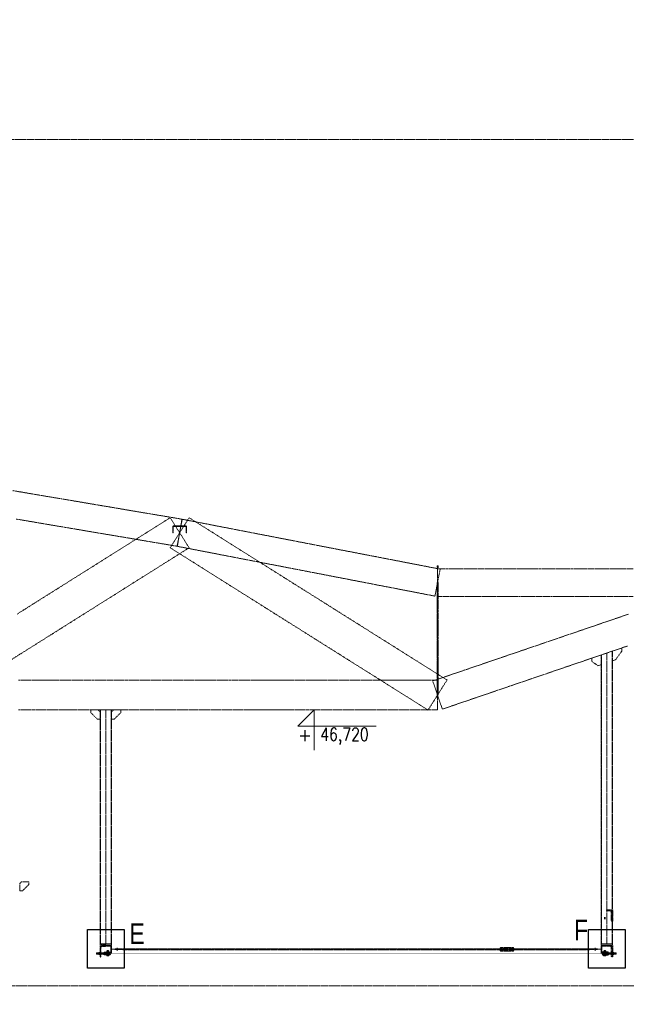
# Model space of a CAD drawing. Header units: millimetres. Extents: x -176817 to 571382, y -58489 to 156123.
# Tile 62 of 256: x -25641 to -20349, y -12681 to -4084. Entities that reach past the tile are written whole.
import ezdxf
from ezdxf.enums import TextEntityAlignment as Align

# ---------------------------------------------------------------- set-up
doc = ezdxf.new("R2010")
doc.units = ezdxf.units.MM
doc.header["$LTSCALE"] = 0.2
for name, pattern in [('AM_ISO02W050', [7.5, 6, -1.5]), ('AM_ISO02W050x2', [3.75, 3, -0.75]), ('AM_ISO08W050', [18, 12, -1.5, 3, -1.5]), ('AM_ISO08W050x2', [9, 6, -0.75, 1.5, -0.75]), ('DASHDOT', [25.4, 12.7, -6.35, 0, -6.35]), ('DASHED', [19.05, 12.7, -6.35]), ('HIDDEN', [9.525, 6.35, -3.175])]:
    doc.linetypes.add(name, pattern=pattern)
doc.layers.get('0').update_dxf_attribs({"lineweight": 13})
doc.layers.get('Defpoints').update_dxf_attribs({"lineweight": 13})
for name, color, linetype, lineweight in [('-A Siatka', 30, 'Continuous', 35), ('-AAA Kontur', 7, 'Continuous', 35), ('-AAA Podkład', 252, 'Continuous', 13), ('-AAA Widok', 2, 'Continuous', 30), ('-AAA Wymiar', 1, 'Continuous', 18), ('-KONTURY', 7, 'Continuous', 35), ('AM_0N', 7, 'Continuous', 13), ('AM_3N', 6, 'AM_ISO02W050', 13), ('AM_4N', 3, 'Continuous', 13), ('AM_7N', 4, 'AM_ISO08W050', 13), ('AM_8', 1, 'Continuous', 13), ('SIATKA', 5, 'Continuous', 13)]:
    doc.layers.add(name, color=color, linetype=linetype, lineweight=lineweight)
doc.layers.add('-AAA Hiden', color=8, linetype='DASHED')
doc.styles.add('ROMANS', font='romans.shx')
doc.styles.get("Standard").update_dxf_attribs({"font": 'arial.ttf'})
doc.styles.add('WYMIARY', font='ROMANS.shx', dxfattribs={"width": 0.75, "oblique": 15})
doc.dimstyles.new('1 do 100', dxfattribs={"dimscale": 100, "dimtxt": 2, "dimasz": 2.5, "dimexe": 1.25, "dimexo": 0.625, "dimtad": 1, "dimdec": 0, "dimtxsty": 'WYMIARY', "dimcen": 2.5, "dimclrd": 256, "dimclre": 256, "dimclrt": 2, "dimadec": 0, "dimazin": 0, "dimtfac": 1, "dimtdec": 0, "dimtmove": 0, "dimatfit": 3, "dimfxl": 1.25, "dimlwd": -1, "dimlwe": -1, "dimarcsym": 0})
pattern_1 = [(45, (-54512.95, -28378.953), (-6.7351921, 6.7351921), []), (45, (-54508.46, -28378.953), (-6.7351921, 6.7351921), [])]
pattern_2 = [(45, (-58268.814, -28378.953), (-6.7351921, 6.7351921), []), (45, (-58264.324, -28378.953), (-6.7351921, 6.7351921), [])]

# ---------------------------------------------------------------- blocks, each defined once
blk = doc.blocks.new('*D9')
at = {"layer": '-AAA Wymiar', "transparency": 16777216}
for p, q in [((-19745.8, -45733.6), (-19745.8, 19037.7)), ((-28727.9, 18850.2), (-28727.9, 18787.7)), ((-28477.9, 18912.7), (-19995.8, 18912.7))]:
    blk.add_line(p, q, dxfattribs=at)
for points in [[(-28477.9, 18954.4), (-28477.9, 18871), (-28727.9, 18912.7)], [(-19995.8, 18954.4), (-19995.8, 18871), (-19745.8, 18912.7)]]:
    blk.add_solid(points, dxfattribs=at)
at = {"layer": 'Defpoints', "color": 0, "transparency": 16777216}
for p in [(-28727.9, 18912.7), (-19745.8, 18912.7), (-19745.8, -45796.1)]:
    blk.add_point(p, dxfattribs=at)
at = {"layer": '-AAA Wymiar', "color": 2, "transparency": 16777216, "insert": (-24236.9, 19075.2), "char_height": 200, "attachment_point": 5, "style": 'WYMIARY'}
blk.add_mtext('8982', dxfattribs=at)
blk = doc.blocks.new('A$C0ED537D3')
at = {"layer": '-AAA Hiden', "extrusion": (0, 1, 0)}
blk.add_lwpolyline([(0, 0), (-50, 0)], dxfattribs=at)
at = {"layer": '-AAA Hiden', "extrusion": (-1, 0, 0)}
blk.add_lwpolyline([(3.5, 0), (0, 0)], dxfattribs=at)
for points, elevation in [([(0, 0), (100, 0)], -50), ([(95.5, 0), (17, 0)], -42)]:
    blk.add_lwpolyline(points, dxfattribs=dict(at, elevation=elevation))
at = {"layer": '-AAA Hiden', "extrusion": (0, 1, 0)}
for points, elevation in [([(-33, 0), (-4.5, 0)], -8), ([(-50, 0), (-46.5, 0)], -100)]:
    blk.add_lwpolyline(points, dxfattribs=dict(at, elevation=elevation))
at = {"layer": '-AAA Hiden', "extrusion": (0, 0, -1)}
for centre, radius, start, end in [((-4.5, -3.5), 4.5, 270, 0), ((-33, -17), 9, 90, 180), ((-46.5, -95.5), 4.5, 270, 0)]:
    blk.add_arc(centre, radius, start, end, dxfattribs=at)
blk = doc.blocks.new('poziom')
at = {"color": 4}
for p, q in [((0, 1.176), (0, 0.076)), ((-0.446, 0.522), (1.685, 0.522)), ((-0.446, 0.522), (0, 0.076))]:
    blk.add_line(p, q, dxfattribs=at)
at = {"color": 2, "style": 'ROMANS'}
blk.add_attdef('+', text='', height=0.35, dxfattribs=at).set_placement((-0.254, 0.632), align=Align.CENTER)
at = {"color": 2, "style": 'ROMANS', "width": 0.8}
blk.add_attdef('POZIOM', text='', height=0.35, dxfattribs=at).set_placement((0.824, 0.632), align=Align.CENTER)
blk = doc.blocks.new('Podkład rev.B')
at = {"layer": '-AAA Podkład', "linetype": 'HIDDEN', "ltscale": 5}
h = blk.add_hatch(dxfattribs=at)
h.set_pattern_fill('ANSI32', color=256, angle=360)
h.set_pattern_definition(pattern_2)
edge = h.paths.add_edge_path()
edge.add_line((30205.5, -29848.5), (30155.5, -29848.5))
edge = h.paths.add_edge_path()
edge.add_line((30172.5, -29856.5), (30201, -29856.5))
edge = h.paths.add_edge_path()
edge.add_line((30163.5, -29944), (30163.5, -29865.5))
edge = h.paths.add_edge_path()
edge.add_line((30155.5, -29848.5), (30155.5, -29948.5))
edge = h.paths.add_edge_path()
edge.add_ellipse((30172.5, -29865.5), major_axis=(0, 9), ratio=1, start_angle=360, end_angle=450, ccw=False)
edge = h.paths.add_edge_path()
edge.add_ellipse((30159, -29944), major_axis=(0, 4.5), ratio=1, start_angle=180, end_angle=270, ccw=False)
edge = h.paths.add_edge_path()
edge.add_line((30155.5, -29948.5), (30159, -29948.5))
edge = h.paths.add_edge_path()
edge.add_ellipse((30201, -29852), major_axis=(0, 4.5), ratio=1, start_angle=180, end_angle=270, ccw=False)
edge = h.paths.add_edge_path()
edge.add_line((30205.5, -29852), (30205.5, -29848.5))
h = blk.add_hatch(dxfattribs=at)
h.set_pattern_fill('ANSI32', color=256, angle=360)
h.set_pattern_definition(pattern_2)
h.paths.add_polyline_path([(30205.5, -29848.5), (30205.5, -29850.4, 0.414214), (30210.6, -29855.5), (30243.4, -29855.5, -0.414214), (30248.5, -29860.6), (30248.5, -29913.4, 0.414214), (30253.6, -29918.5), (30255.5, -29918.5), (30255.5, -29848.5)])
h = blk.add_hatch(dxfattribs=at)
h.set_pattern_fill('ANSI32', color=256, angle=360)
h.set_pattern_definition(pattern_1)
h.paths.add_polyline_path([(34576.5, -29848.5), (34576.5, -29850.4, -0.414214), (34571.4, -29855.5), (34538.6, -29855.5, 0.414214), (34533.5, -29860.6), (34533.5, -29913.4, -0.414214), (34528.4, -29918.5), (34526.5, -29918.5), (34526.5, -29848.5)])
h = blk.add_hatch(dxfattribs=at)
h.set_pattern_fill('ANSI32', color=256, angle=360)
h.set_pattern_definition(pattern_1)
edge = h.paths.add_edge_path()
edge.add_line((34576.5, -29848.5), (34626.5, -29848.5))
edge = h.paths.add_edge_path()
edge.add_line((34609.5, -29856.5), (34581, -29856.5))
edge = h.paths.add_edge_path()
edge.add_line((34618.5, -29944), (34618.5, -29865.5))
edge = h.paths.add_edge_path()
edge.add_line((34626.5, -29848.5), (34626.5, -29948.5))
edge = h.paths.add_edge_path()
edge.add_ellipse((34609.5, -29865.5), major_axis=(0, 9), ratio=1, start_angle=270, end_angle=360, ccw=False)
edge = h.paths.add_edge_path()
edge.add_ellipse((34623, -29944), major_axis=(0, 4.5), ratio=1, start_angle=90, end_angle=180, ccw=False)
edge = h.paths.add_edge_path()
edge.add_line((34626.5, -29948.5), (34623, -29948.5))
edge = h.paths.add_edge_path()
edge.add_ellipse((34581, -29852), major_axis=(0, 4.5), ratio=1, start_angle=90, end_angle=180, ccw=False)
edge = h.paths.add_edge_path()
edge.add_line((34576.5, -29852), (34576.5, -29848.5))
at = {"layer": '-AAA Podkład', "linetype": 'HIDDEN', "ltscale": 5, "extrusion": (0, 1, 0)}
blk.add_line((33100, -26713.9, 0), (33100, -27663.9, 0), dxfattribs=at)
blk.add_line((33100, -26713.9, 0), (33100, -27663.9, 0), dxfattribs=at)
at = {"layer": '-AAA Podkład', "linetype": 'HIDDEN', "ltscale": 5}
for p, q in [((34576.5, -27297.1, 0), (34576.5, -29836.5, 0)), ((30205.5, -27793.9, 0), (30205.5, -29836.5, 0)), ((30155.5, -29912.5, 0), (30163.5, -29912.5, 0)), ((33626.5, -29888.5, 0), (33626.5, -29878.5, 0)), ((33626.5, -29879.5, 0), (33686.5, -29879.5, 0)), ((33626.5, -29887.5, 0), (33686.5, -29887.5, 0)), ((33646.5, -29872.5, 0), (33651.5, -29867.5, 0)), ((33646.5, -29894.5, 0), (33646.5, -29872.5, 0)), ((33651.5, -29899.5, 0), (33646.5, -29894.5, 0)), ((33651.5, -29867.5, 0), (33761.5, -29867.5, 0)), ((33651.5, -29899.5, 0), (33761.5, -29899.5, 0)), ((33666.5, -29893.5, 0), (33666.5, -29873.5, 0)), ((33666.5, -29875.5, 0), (33746.5, -29875.5, 0)), ((33666.5, -29891.5, 0), (33746.5, -29891.5, 0)), ((33786.5, -29879.5, 0), (33726.5, -29879.5, 0)), ((33786.5, -29887.5, 0), (33726.5, -29887.5, 0)), ((33746.5, -29893.5, 0), (33746.5, -29873.5, 0)), ((33766.5, -29872.5, 0), (33761.5, -29867.5, 0)), ((33766.5, -29894.5, 0), (33761.5, -29899.5, 0)), ((33766.5, -29894.5, 0), (33766.5, -29872.5, 0)), ((33786.5, -29888.5, 0), (33786.5, -29878.5, 0)), ((34626.5, -29912.5, 0), (34618.5, -29912.5, 0)), ((30155.5, -29928.5, 0), (30163.5, -29928.5, 0)), ((34626.5, -29928.5, 0), (34618.5, -29928.5, 0))]:
    blk.add_line(p, q, dxfattribs=at)
at = {"layer": '-AAA Podkład', "linetype": 'HIDDEN', "ltscale": 5, "elevation": 0}
for points in [[(36922.7, -22812.2), (-1301.7, -22812.2), (-1301.7, -30202.3), (36922.7, -30202.3)], [(30155.5, -27873.9), (30131.5, -27873.9), (30075.5, -27817.9), (30075.5, -27793.9), (30139.5, -27793.9), (30155.5, -27809.9)], [(30155.5, -29836.5), (30255.5, -29836.5), (30255.5, -27793.9), (30155.5, -27793.9)], [(30255.5, -27873.9), (30279.5, -27873.9), (30335.5, -27817.9), (30335.5, -27793.9), (30271.5, -27793.9), (30255.5, -27809.9)], [(29454.4, -29373.9), (29478.4, -29373.9), (29534.4, -29317.9), (29534.4, -29293.9), (29470.4, -29293.9), (29454.4, -29309.9)], [(30155.5, -29848.5), (30255.5, -29848.5), (30255.5, -29836.5), (30155.5, -29836.5)], [(34526.5, -29848.5), (34626.5, -29848.5), (34626.5, -29836.5), (34526.5, -29836.5)]]:
    blk.add_lwpolyline(points, close=True, dxfattribs=at)
at = {"layer": '-AAA Podkład', "linetype": 'HIDDEN', "ltscale": 5}
for points in [[(30830, -26365.2), (30840, -26306), (30850, -26246.8), (30860, -26187.7), (30870, -26128.5), (30799.7, -26116.6), (30729.4, -26104.7), (30659.1, -26092.9), (30588.8, -26081), (30518.4, -26069.1), (30448.1, -26057.2), (30377.8, -26045.3), (30307.5, -26033.4), (30237.2, -26021.5), (30166.9, -26009.7), (30096.6, -25997.8), (30026.3, -25985.9), (29955.9, -25974), (29885.6, -25962.1), (29815.3, -25950.2), (29745, -25938.3), (29674.7, -25926.5), (29604.4, -25914.6), (29534.1, -25902.7), (29463.8, -25890.8), (29393.4, -25878.9)], [(29423.7, -26127.4), (29494.1, -26139.3), (29564.4, -26151.2), (29634.7, -26163.1), (29705, -26175), (29775.3, -26186.9), (29845.6, -26198.8), (29915.9, -26210.6), (29986.2, -26222.5), (30056.6, -26234.4), (30126.9, -26246.3), (30197.2, -26258.2), (30267.5, -26270.1), (30337.8, -26282), (30408.1, -26293.8), (30478.4, -26305.7), (30548.7, -26317.6), (30619.1, -26329.5), (30689.4, -26341.4), (30759.7, -26353.3), (30830, -26365.2)], [(30932.6, -26378), (30891.3, -26312.4), (30850, -26246.8), (30808.7, -26181.3), (30767.4, -26115.7), (30697.1, -26160), (30626.8, -26204.3), (30556.5, -26248.5), (30486.1, -26292.8), (30415.8, -26337.1), (30345.5, -26381.4), (30275.2, -26425.7), (30204.9, -26470), (30134.6, -26514.2), (30064.3, -26558.5), (29994, -26602.8), (29923.6, -26647.1), (29853.3, -26691.4), (29783, -26735.7), (29712.7, -26780), (29642.4, -26824.2), (29572.1, -26868.5), (29501.8, -26912.8), (29431.5, -26957.1)], [(29385.7, -27352.3), (29456, -27308), (29526.4, -27263.7), (29596.7, -27219.4), (29667, -27175.1), (29737.3, -27130.8), (29807.6, -27086.5), (29877.9, -27042.3), (29948.2, -26998), (30018.5, -26953.7), (30088.9, -26909.4), (30159.2, -26865.1), (30229.5, -26820.8), (30299.8, -26776.6), (30370.1, -26732.3), (30440.4, -26688), (30510.7, -26643.7), (30581, -26599.4), (30651.4, -26555.1), (30721.7, -26510.8), (30792, -26466.6), (30862.3, -26422.3), (30932.6, -26378)], [(33017.4, -27795.1), (33058.7, -27729.5), (33100, -27663.9), (33141.3, -27598.4), (33182.6, -27532.8), (33112.3, -27488.5), (33042, -27444.2), (32971.7, -27399.9), (32901.4, -27355.6), (32831, -27311.4), (32760.7, -27267.1), (32690.4, -27222.8), (32620.1, -27178.5), (32549.8, -27134.2), (32479.5, -27089.9), (32409.2, -27045.7), (32338.9, -27001.4), (32268.5, -26957.1), (32198.2, -26912.8), (32127.9, -26868.5), (32057.6, -26824.2), (31987.3, -26780), (31917, -26735.7), (31846.7, -26691.4), (31776.4, -26647.1), (31706, -26602.8), (31635.7, -26558.5), (31565.4, -26514.2), (31495.1, -26470), (31424.8, -26425.7), (31354.5, -26381.4), (31284.2, -26337.1), (31213.9, -26292.8), (31143.5, -26248.5), (31073.2, -26204.3), (31002.9, -26160), (30932.6, -26115.7), (30891.3, -26181.3), (30850, -26246.8), (30808.7, -26312.4), (30767.4, -26378), (30837.7, -26422.3), (30908, -26466.6), (30978.3, -26510.8), (31048.6, -26555.1), (31119, -26599.4), (31189.3, -26643.7), (31259.6, -26688), (31329.9, -26732.3), (31400.2, -26776.6), (31470.5, -26820.8), (31540.8, -26865.1), (31611.1, -26909.4), (31681.5, -26953.7), (31751.8, -26998), (31822.1, -27042.3), (31892.4, -27086.5), (31962.7, -27130.8), (32033, -27175.1), (32103.3, -27219.4), (32173.6, -27263.7), (32244, -27308), (32314.3, -27352.3), (32384.6, -27396.5), (32454.9, -27440.8), (32525.2, -27485.1), (32595.5, -27529.4), (32665.8, -27573.7), (32736.1, -27618), (32806.5, -27662.2), (32876.8, -27706.5), (32947.1, -27750.8), (33017.4, -27795.1)], [(33077.2, -26800), (33088.6, -26741), (33100, -26682.1), (33111.4, -26623.2), (33122.8, -26564.3), (33052.5, -26550.7), (32982.2, -26537.1), (32911.9, -26523.5), (32841.5, -26509.9), (32771.2, -26496.3), (32700.9, -26482.7), (32630.6, -26469.1), (32560.3, -26455.5), (32490, -26441.9), (32419.7, -26428.3), (32349.4, -26414.7), (32279, -26401.1), (32208.7, -26387.5), (32138.4, -26373.9), (32068.1, -26360.3), (31997.8, -26346.7), (31927.5, -26333.1), (31857.2, -26319.5), (31786.9, -26305.9), (31716.5, -26292.3), (31646.2, -26278.7), (31575.9, -26265.1), (31505.6, -26251.5), (31435.3, -26237.8), (31365, -26224.2), (31294.7, -26210.6), (31224.4, -26197), (31154, -26183.4), (31083.7, -26169.8), (31013.4, -26156.2), (30943.1, -26142.6), (30872.8, -26129), (30861.4, -26187.9), (30850, -26246.8), (30838.6, -26305.7), (30827.2, -26364.7), (30897.5, -26378.3), (30967.8, -26391.9), (31038.1, -26405.5), (31108.5, -26419.1), (31178.8, -26432.7), (31249.1, -26446.3), (31319.4, -26459.9), (31389.7, -26473.5), (31460, -26487.1), (31530.3, -26500.7), (31600.6, -26514.3), (31671, -26527.9), (31741.3, -26541.5), (31811.6, -26555.1), (31881.9, -26568.7), (31952.2, -26582.3), (32022.5, -26595.9), (32092.8, -26609.5), (32163.1, -26623.1), (32233.5, -26636.7), (32303.8, -26650.3), (32374.1, -26663.9), (32444.4, -26677.5), (32514.7, -26691.1), (32585, -26704.7), (32655.3, -26718.3), (32725.6, -26731.9), (32796, -26745.5), (32866.3, -26759.1), (32936.6, -26772.7), (33006.9, -26786.4), (33077.2, -26800)], [(30790, -26194.8), (30790, -26246.8), (30794, -26246.8), (30794, -26194.8), (30794, -26194.7), (30794, -26194.6), (30794, -26194.5), (30794, -26194.4), (30794, -26194.3), (30794, -26194.2), (30794.1, -26194.1), (30794.1, -26194), (30794.1, -26193.9), (30794.1, -26193.8), (30794.1, -26193.8), (30794.2, -26193.7), (30794.2, -26193.6), (30794.2, -26193.5), (30794.3, -26193.4), (30794.3, -26193.3), (30794.3, -26193.2), (30794.4, -26193.1), (30794.4, -26193), (30794.5, -26192.9), (30794.5, -26192.8), (30794.6, -26192.8), (30794.6, -26192.7), (30794.7, -26192.6), (30794.7, -26192.5), (30794.8, -26192.4), (30794.8, -26192.4), (30794.9, -26192.3), (30795, -26192.2), (30795, -26192.1), (30795.1, -26192.1), (30795.2, -26192), (30795.2, -26191.9), (30795.3, -26191.9), (30795.4, -26191.8), (30795.5, -26191.7), (30795.5, -26191.7), (30795.6, -26191.6), (30795.7, -26191.6), (30795.8, -26191.5), (30795.9, -26191.4), (30795.9, -26191.4), (30796, -26191.3), (30796.1, -26191.3), (30796.2, -26191.2), (30796.3, -26191.2), (30796.4, -26191.2), (30796.5, -26191.1), (30796.6, -26191.1), (30796.7, -26191.1), (30796.7, -26191), (30796.8, -26191), (30796.9, -26191), (30797, -26190.9), (30797.1, -26190.9), (30797.2, -26190.9), (30797.3, -26190.9), (30797.4, -26190.9), (30797.5, -26190.8), (30797.6, -26190.8), (30797.7, -26190.8), (30797.8, -26190.8), (30797.9, -26190.8), (30798, -26190.8), (30850, -26190.8), (30902, -26190.8), (30902.1, -26190.8), (30902.2, -26190.8), (30902.3, -26190.8), (30902.4, -26190.8), (30902.5, -26190.8), (30902.6, -26190.9), (30902.7, -26190.9), (30902.8, -26190.9), (30902.9, -26190.9), (30903, -26190.9), (30903.1, -26191), (30903.2, -26191), (30903.3, -26191), (30903.3, -26191.1), (30903.4, -26191.1), (30903.5, -26191.1), (30903.6, -26191.2), (30903.7, -26191.2), (30903.8, -26191.2), (30903.9, -26191.3), (30904, -26191.3), (30904.1, -26191.4), (30904.1, -26191.4), (30904.2, -26191.5), (30904.3, -26191.6), (30904.4, -26191.6), (30904.5, -26191.7), (30904.5, -26191.7), (30904.6, -26191.8), (30904.7, -26191.9), (30904.8, -26191.9), (30904.8, -26192), (30904.9, -26192.1), (30905, -26192.1), (30905, -26192.2), (30905.1, -26192.3), (30905.2, -26192.4), (30905.2, -26192.4), (30905.3, -26192.5), (30905.3, -26192.6), (30905.4, -26192.7), (30905.4, -26192.8), (30905.5, -26192.8), (30905.5, -26192.9), (30905.6, -26193), (30905.6, -26193.1), (30905.7, -26193.2), (30905.7, -26193.3), (30905.7, -26193.4), (30905.8, -26193.5), (30905.8, -26193.6), (30905.8, -26193.7), (30905.9, -26193.8), (30905.9, -26193.8), (30905.9, -26193.9), (30905.9, -26194), (30905.9, -26194.1), (30906, -26194.2), (30906, -26194.3), (30906, -26194.4), (30906, -26194.5), (30906, -26194.6), (30906, -26194.7), (30906, -26194.8), (30906, -26246.8), (30910, -26246.8), (30910, -26194.8), (30910, -26194.6), (30910, -26194.4), (30910, -26194.2), (30910, -26194), (30909.9, -26193.8), (30909.9, -26193.6), (30909.9, -26193.5), (30909.8, -26193.3), (30909.8, -26193.1), (30909.8, -26192.9), (30909.7, -26192.7), (30909.7, -26192.5), (30909.6, -26192.3), (30909.5, -26192.1), (30909.5, -26191.9), (30909.4, -26191.8), (30909.3, -26191.6), (30909.2, -26191.4), (30909.1, -26191.2), (30909.1, -26191), (30909, -26190.9), (30908.9, -26190.7), (30908.8, -26190.5), (30908.7, -26190.4), (30908.5, -26190.2), (30908.4, -26190.1), (30908.3, -26189.9), (30908.2, -26189.7), (30908.1, -26189.6), (30907.9, -26189.4), (30907.8, -26189.3), (30907.7, -26189.2), (30907.5, -26189), (30907.4, -26188.9), (30907.2, -26188.8), (30907.1, -26188.6), (30906.9, -26188.5), (30906.8, -26188.4), (30906.6, -26188.3), (30906.4, -26188.2), (30906.3, -26188.1), (30906.1, -26188), (30905.9, -26187.9), (30905.8, -26187.8), (30905.6, -26187.7), (30905.4, -26187.6), (30905.2, -26187.5), (30905.1, -26187.4), (30904.9, -26187.4), (30904.7, -26187.3), (30904.5, -26187.2), (30904.3, -26187.2), (30904.1, -26187.1), (30903.9, -26187.1), (30903.8, -26187), (30903.6, -26187), (30903.4, -26186.9), (30903.2, -26186.9), (30903, -26186.9), (30902.8, -26186.9), (30902.6, -26186.8), (30902.4, -26186.8), (30902.2, -26186.8), (30902, -26186.8), (30850, -26186.8), (30798, -26186.8), (30797.8, -26186.8), (30797.6, -26186.8), (30797.4, -26186.8), (30797.2, -26186.9), (30797, -26186.9), (30796.8, -26186.9), (30796.6, -26186.9), (30796.4, -26187), (30796.2, -26187), (30796.1, -26187.1), (30795.9, -26187.1), (30795.7, -26187.2), (30795.5, -26187.2), (30795.3, -26187.3), (30795.1, -26187.4), (30794.9, -26187.4), (30794.8, -26187.5), (30794.6, -26187.6), (30794.4, -26187.7), (30794.2, -26187.8), (30794.1, -26187.9), (30793.9, -26188), (30793.7, -26188.1), (30793.6, -26188.2), (30793.4, -26188.3), (30793.2, -26188.4), (30793.1, -26188.5), (30792.9, -26188.6), (30792.8, -26188.8), (30792.6, -26188.9), (30792.5, -26189), (30792.3, -26189.2), (30792.2, -26189.3), (30792.1, -26189.4), (30791.9, -26189.6), (30791.8, -26189.7), (30791.7, -26189.9), (30791.6, -26190.1), (30791.5, -26190.2), (30791.3, -26190.4), (30791.2, -26190.5), (30791.1, -26190.7), (30791, -26190.9), (30790.9, -26191), (30790.9, -26191.2), (30790.8, -26191.4), (30790.7, -26191.6), (30790.6, -26191.8), (30790.5, -26191.9), (30790.5, -26192.1), (30790.4, -26192.3), (30790.3, -26192.5), (30790.3, -26192.7), (30790.2, -26192.9), (30790.2, -26193.1), (30790.2, -26193.3), (30790.1, -26193.5), (30790.1, -26193.6), (30790.1, -26193.8), (30790, -26194), (30790, -26194.2), (30790, -26194.4), (30790, -26194.6), (30790, -26194.8)], [(34765, -26958), (34675.2, -26988.7), (34585.3, -27019.3), (34495.5, -27050), (34405.6, -27080.7), (34315.8, -27111.4), (34226, -27142.1), (34136.1, -27172.7), (34046.3, -27203.4), (33956.4, -27234.1), (33866.6, -27264.8), (33776.7, -27295.5), (33686.9, -27326.1), (33597.1, -27356.8), (33507.2, -27387.5), (33417.4, -27418.2), (33327.5, -27448.9), (33237.7, -27479.6), (33147.8, -27510.2), (33058, -27540.9), (33079, -27602.4), (33100, -27663.9), (33121, -27725.5), (33142, -27787), (33231.9, -27756.3), (33321.7, -27725.6), (33411.5, -27694.9), (33501.4, -27664.2), (33591.2, -27633.6), (33681.1, -27602.9), (33770.9, -27572.2), (33860.8, -27541.5), (33950.6, -27510.8), (34040.4, -27480.2), (34130.3, -27449.5), (34220.1, -27418.8), (34310, -27388.1), (34399.8, -27357.4), (34489.7, -27326.7), (34579.5, -27296.1), (34669.4, -27265.4), (34759.2, -27234.7)], [(33095.5, -26535.2), (33095.5, -26552.1), (33104.5, -26552.1), (33104.5, -26535.2), (33095.5, -26535.2)], [(34807, -26562.1), (34717.2, -26562.1), (34627.3, -26562.1), (34537.5, -26562.1), (34447.7, -26562.1), (34357.8, -26562.1), (34268, -26562.1), (34178.1, -26562.1), (34088.3, -26562.1), (33998.4, -26562.1), (33908.6, -26562.1), (33818.8, -26562.1), (33728.9, -26562.1), (33639.1, -26562.1), (33549.2, -26562.1), (33459.4, -26562.1), (33369.5, -26562.1), (33279.7, -26562.1), (33189.8, -26562.1), (33100, -26562.1), (33100, -26622.1), (33100, -26682.1), (33100, -26742.1), (33100, -26802.1), (33189.8, -26802.1), (33279.7, -26802.1), (33369.5, -26802.1), (33459.4, -26802.1), (33549.2, -26802.1), (33639.1, -26802.1), (33728.9, -26802.1), (33818.8, -26802.1), (33908.6, -26802.1), (33998.4, -26802.1), (34088.3, -26802.1), (34178.1, -26802.1), (34268, -26802.1), (34357.8, -26802.1), (34447.7, -26802.1), (34537.5, -26802.1), (34627.3, -26802.1), (34717.2, -26802.1), (34807, -26802.1)], [(33095.5, -26682.1), (33095.5, -26743.5), (33095.5, -26804.9), (33095.5, -26866.2), (33095.5, -26927.6), (33095.5, -26989), (33095.5, -27050.3), (33095.5, -27111.7), (33095.5, -27173), (33095.5, -27234.4), (33095.5, -27295.8), (33095.5, -27357.1), (33095.5, -27418.5), (33095.5, -27479.9), (33095.5, -27541.2), (33095.5, -27602.6), (33095.5, -27663.9), (33104.5, -27663.9), (33104.5, -27602.6), (33104.5, -27541.2), (33104.5, -27479.9), (33104.5, -27418.5), (33104.5, -27357.1), (33104.5, -27295.8), (33104.5, -27234.4), (33104.5, -27173), (33104.5, -27111.7), (33104.5, -27050.3), (33104.5, -26989), (33104.5, -26927.6), (33104.5, -26866.2), (33104.5, -26804.9), (33104.5, -26743.5), (33104.5, -26682.1), (33095.5, -26682.1)], [(34626.5, -27364.6), (34653.5, -27355.3), (34706.5, -27281.2), (34706.5, -27252.7)], [(34446.6, -27341.5), (34446.6, -27370), (34499.6, -27407.9), (34515.5, -27402.5), (34526.6, -27398.7)], [(33100, -27793.9), (33100, -27728.9), (33100, -27663.9), (33100, -27598.9), (33100, -27533.9), (33029.7, -27533.9), (32959.4, -27533.9), (32889.1, -27533.9), (32818.8, -27533.9), (32748.4, -27533.9), (32678.1, -27533.9), (32607.8, -27533.9), (32537.5, -27533.9), (32467.2, -27533.9), (32396.9, -27533.9), (32326.6, -27533.9), (32256.3, -27533.9), (32185.9, -27533.9), (32115.6, -27533.9), (32045.3, -27533.9), (31975, -27533.9), (31904.7, -27533.9), (31834.4, -27533.9), (31764.1, -27533.9), (31693.8, -27533.9), (31623.4, -27533.9), (31553.1, -27533.9), (31782.8, -27533.9), (31712.5, -27533.9), (31642.2, -27533.9), (31571.9, -27533.9), (31501.6, -27533.9), (31431.3, -27533.9), (31360.9, -27533.9), (31290.6, -27533.9), (31220.3, -27533.9), (31150, -27533.9), (31079.7, -27533.9), (31009.4, -27533.9), (30939.1, -27533.9), (30868.8, -27533.9), (30798.4, -27533.9), (30728.1, -27533.9), (30657.8, -27533.9), (30587.5, -27533.9), (30517.2, -27533.9), (30446.9, -27533.9), (30376.6, -27533.9), (30306.3, -27533.9), (30235.9, -27533.9), (30165.6, -27533.9), (30095.3, -27533.9), (29725, -27533.9), (29654.7, -27533.9), (29584.4, -27533.9), (29514.1, -27533.9), (29443.8, -27533.9)], [(29443.8, -27793.9), (29514.1, -27793.9), (29584.4, -27793.9), (29654.7, -27793.9), (29725, -27793.9), (30095.3, -27793.9), (30165.6, -27793.9), (30235.9, -27793.9), (30306.3, -27793.9), (30376.6, -27793.9), (30446.9, -27793.9), (30517.2, -27793.9), (30587.5, -27793.9), (30657.8, -27793.9), (30728.1, -27793.9), (30798.4, -27793.9), (30868.8, -27793.9), (30939.1, -27793.9), (31009.4, -27793.9), (31079.7, -27793.9), (31150, -27793.9), (31220.3, -27793.9), (31290.6, -27793.9), (31360.9, -27793.9), (31431.3, -27793.9), (31501.6, -27793.9), (31571.9, -27793.9), (31642.2, -27793.9), (31712.5, -27793.9), (31782.8, -27793.9), (31553.1, -27793.9), (31623.4, -27793.9), (31693.8, -27793.9), (31764.1, -27793.9), (31834.4, -27793.9), (31904.7, -27793.9), (31975, -27793.9), (32045.3, -27793.9), (32115.6, -27793.9), (32185.9, -27793.9), (32256.3, -27793.9), (32326.6, -27793.9), (32396.9, -27793.9), (32467.2, -27793.9), (32537.5, -27793.9), (32607.8, -27793.9), (32678.1, -27793.9), (32748.4, -27793.9), (32818.8, -27793.9), (32889.1, -27793.9), (32959.4, -27793.9), (33029.7, -27793.9), (33100, -27793.9)]]:
    blk.add_lwpolyline(points, dxfattribs=at)
at = {"layer": '-AAA Podkład', "linetype": 'HIDDEN', "ltscale": 5, "elevation": 0}
for points in [[(34526.6, -27314.1), (34526.5, -29836.5), (34626.5, -29836.5), (34626.5, -27280)], [(34530.5, -27312.8), (34530.5, -29836.5)], [(34622.5, -29836.5), (34622.5, -27281.4)], [(30159.5, -27793.9), (30159.5, -29836.5)], [(30251.5, -29836.5), (30251.5, -27793.9)], [(30255.5, -29883.5), (34526.5, -29883.5)], [(30285.5, -29880.5), (30285.5, -29886.5), (30435.5, -29886.5), (30435.5, -29880.5), (30285.5, -29880.5)], [(30355.5, -29888.5), (33685.5, -29888.5), (33686.5, -29887.5), (33686.5, -29879.5), (33685.5, -29878.5), (30355.5, -29878.5)], [(30355.5, -29878.5), (30355.5, -29880.5)], [(30355.5, -29886.5), (30355.5, -29888.5)], [(34426.5, -29888.5), (33727.5, -29888.5), (33726.5, -29887.5), (33726.5, -29879.5), (33727.5, -29878.5), (34426.5, -29878.5)], [(34496.5, -29880.5), (34496.5, -29886.5), (34346.5, -29886.5), (34346.5, -29880.5), (34496.5, -29880.5)], [(34426.5, -29878.5), (34426.5, -29880.5)], [(34426.5, -29888.5), (34426.5, -29886.5)]]:
    blk.add_lwpolyline(points, dxfattribs=at)
for points in [[(30255.5, -29848.5), (30205.5, -29848.5), (30205.5, -29850.4, 0.414214), (30210.6, -29855.5), (30243.4, -29855.5, -0.414214), (30248.5, -29860.6), (30248.5, -29913.4, 0.414214), (30253.6, -29918.5), (30255.5, -29918.5)], [(34526.5, -29848.5), (34576.5, -29848.5), (34576.5, -29850.4, -0.414214), (34571.4, -29855.5), (34538.6, -29855.5, 0.414214), (34533.5, -29860.6), (34533.5, -29913.4, -0.414214), (34528.4, -29918.5), (34526.5, -29918.5)]]:
    blk.add_lwpolyline(points, format="xyb", close=True, dxfattribs=at)
at = {"layer": '-AAA Podkład', "linetype": 'HIDDEN', "ltscale": 5, "elevation": 0, "flags": 128}
for points in [[(30305.5, -29870.5), (30305.5, -29896.5)], [(33646.5, -29873.5), (33666.5, -29873.5)], [(33646.5, -29893.5), (33666.5, -29893.5)], [(33766.5, -29873.5), (33746.5, -29873.5)], [(33766.5, -29893.5), (33746.5, -29893.5)], [(34476.5, -29870.5), (34476.5, -29896.5)], [(34476.5, -29870.5), (34476.5, -29896.5)]]:
    blk.add_lwpolyline(points, dxfattribs=at)
at = {"layer": '-AAA Podkład', "linetype": 'HIDDEN', "ltscale": 5, "extrusion": (1, 0, 0), "elevation": 34626.5}
blk.add_lwpolyline([(-29910.5, 0), (-29930.5, 0)], dxfattribs=at)
at = {"layer": '-AAA Podkład', "linetype": 'HIDDEN', "ltscale": 5}
ref = blk.add_blockref('poziom', (32024.5, -27769.5, 0), dxfattribs=dict(at, xscale=-320, yscale=320, zscale=320, rotation=180))
ref.add_attrib('POZIOM', '46,720', dxfattribs={"layer": '0', "color": 2, "height": 112, "style": 'ROMANS', "width": 0.8}).set_placement((32288.1, -28062.5, 0), align=Align.CENTER)
ref.add_attrib('+', '+', dxfattribs={"layer": '0', "color": 2, "height": 112, "style": 'ROMANS'}).set_placement((31943.3, -28067.8, 0), align=Align.CENTER)
at = {"layer": '-AAA Podkład', "linetype": 'HIDDEN', "ltscale": 5, "xscale": -1}
blk.add_blockref('A$C0ED537D3', (30205.5, -29848.5, 0), dxfattribs=at)
at = {"layer": '-AAA Podkład', "linetype": 'HIDDEN', "ltscale": 5}
blk.add_blockref('A$C0ED537D3', (34576.5, -29848.5, 0), dxfattribs=at)
blk = doc.blocks.new('*U1073')
at = {"layer": 'AM_0N'}
for p, q in [((-66.1, 5), (-67, 4.1)), ((-67, -4.1), (-67, 4.1)), ((-1.5, 5), (-66.1, 5)), ((-66.1, -5), (-66.1, 5)), ((-1.5, -5), (-1.5, 5)), ((-1.5, 5), (-0.6, 4.6)), ((3, 4.6), (-0.6, 4.6)), ((3.6, 7.7), (3, 7.7)), ((3, 7.7), (3, 4.6)), ((3, 4.6), (3, -4.6)), ((3.6, 8.5), (9.4, 8.5)), ((3.6, 7.7), (3.6, 8.5)), ((3.6, -7.7), (3.6, 7.7)), ((8.6, 0), (3.6, 0)), ((9.4, -8.5), (9.4, 8.5)), ((-67, -4.1), (-66.1, -5)), ((-1.5, -5), (-66.1, -5)), ((-1.5, -5), (-0.6, -4.6)), ((3, -4.6), (-0.6, -4.6)), ((3, -4.6), (3, -7.7)), ((3.6, -7.7), (3, -7.7)), ((3.6, -8.5), (3.6, -7.7)), ((3.6, -8.5), (9.4, -8.5))]:
    blk.add_line(p, q, dxfattribs=at)
for centre in [(-2.9, 4.2), (-2.9, -4.2)]:
    blk.add_arc(centre, 12.3, 339.70545, 20.29455, dxfattribs=at)
at = {"layer": 'AM_4N'}
for p, q in [((-1.5, 4.1), (-67, 4.1)), ((-1.5, 4.1), (-0.6, 4.6)), ((-1.5, -4.1), (-67, -4.1)), ((-1.5, -4.1), (-0.6, -4.6))]:
    blk.add_line(p, q, dxfattribs=at)
at = {"layer": 'AM_7N', "linetype": 'AM_ISO08W050x2'}
blk.add_line((12.4, 0), (-70, 0), dxfattribs=at)
blk = doc.blocks.new('*U1058')
at = {"layer": 'AM_0N'}
for p, q in [((5.7, -1), (-5.6, -1)), ((-5.6, -1), (-5.6, -1.6)), ((5.7, -1.6), (-5.6, -1.6)), ((-5.6, -1.6), (-2.4, -4.9)), ((-3, -6.3), (-2.4, -5.7)), ((3, -6.3), (-3, -6.3)), ((-3, -20.4), (-3, -6.3)), ((3, -20.4), (-3, -20.4)), ((-2.4, -21), (-3, -20.4)), ((2.4, -4.9), (-2.4, -4.9)), ((-2.4, -5.7), (-2.4, -4.9)), ((-2.4, -21), (2.4, -21)), ((5.7, -1.6), (2.4, -4.9)), ((2.4, -5.7), (2.4, -4.9)), ((3, -6.3), (2.4, -5.7)), ((2.4, -21), (3, -20.4)), ((3, -20.4), (3, -6.3)), ((5.7, -1.6), (5.7, -1))]:
    blk.add_line(p, q, dxfattribs=at)
at = {"layer": 'AM_3N', "linetype": 'AM_ISO02W050x2'}
for p, q in [((-3.4, -1), (0, -5.4)), ((-0.7, -4.4), (-0.7, -1)), ((0.7, -4.4), (-0.7, -4.4)), ((3.4, -1), (0, -5.4)), ((0.7, -4.4), (0.7, -1))]:
    blk.add_line(p, q, dxfattribs=at)
at = {"layer": 'AM_4N'}
for p, q in [((-2.4, -5.7), (-2.4, -6.3)), ((-2.4, -6.3), (-2.4, -21)), ((2.4, -5.7), (2.4, -6.3)), ((2.4, -6.3), (2.4, -21))]:
    blk.add_line(p, q, dxfattribs=at)
at = {"layer": 'AM_7N', "linetype": 'AM_ISO08W050x2'}
blk.add_line((0, 2), (0, -24), dxfattribs=at)
blk = doc.blocks.new('*U1059')
at = {"layer": 'AM_0N'}
for p, q in [((6, -12), (-6, -12)), ((-6, -12), (-6, -13.6)), ((-6, -13.6), (6, -13.6)), ((6, -13.6), (6, -12))]:
    blk.add_line(p, q, dxfattribs=at)
at = {"layer": 'AM_7N', "linetype": 'AM_ISO08W050x2'}
blk.add_line((0, -16.6), (0, -9), dxfattribs=at)
blk = doc.blocks.new('*U1060')
at = {"layer": 'AM_0N'}
for p, q in [((-5.8, -14.4), (-4.4, -13.6)), ((-5.8, -14.4), (-5.8, -18)), ((-5.8, -18), (-4.4, -18.8)), ((4.5, -13.6), (-4.4, -13.6)), ((4.5, -18.8), (-4.4, -18.8)), ((-2.9, -14.4), (-2.9, -18)), ((2.9, -14.4), (2.9, -18)), ((5.8, -14.4), (4.5, -13.6)), ((5.8, -18), (4.5, -18.8)), ((5.8, -14.4), (5.8, -18))]:
    blk.add_line(p, q, dxfattribs=at)
for centre, radius, start, end in [((-4.3, -16.5), 2.55, 55.56153, 115.56153), ((-4.3, -15.9), 2.55, 244.43847, 304.43847), ((0, -23.5), 9.54, 72.38303, 107.61697), ((0, -8.9), 9.54, 252.38303, 287.61697), ((4.3, -16.5), 2.55, 64.43847, 124.43847), ((4.3, -15.9), 2.55, 235.56153, 295.56153)]:
    blk.add_arc(centre, radius, start, end, dxfattribs=at)
at = {"layer": 'AM_7N', "linetype": 'AM_ISO08W050x2'}
blk.add_line((0, -10.6), (0, -21.8), dxfattribs=at)
blk = doc.blocks.new('okucie')
at = {"layer": 'AM_8'}
h = blk.add_hatch(dxfattribs=at)
h.set_pattern_fill('ANSI31', color=256, scale=0.5, style=0)
h.set_pattern_definition([(45, (-21727.3335, 85443.8012), (-1.122532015, 1.122532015), [])])
h.paths.add_polyline_path([(-3.5, -5), (-3.5, -3.8), (-6.3, -1), (-20, -1), (-20, -5)])
h.paths.add_polyline_path([(20, -5), (20, -1), (6.3, -1), (3.5, -3.8), (3.5, -5)])
h = blk.add_hatch(dxfattribs=at)
h.set_pattern_fill('ANSI31', color=256, scale=0.5, angle=90, style=0)
h.set_pattern_definition([(135, (-21776.6445, 85446.8), (-1.122532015, -1.122532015), [])])
h.paths.add_polyline_path([(-3.5, -8), (-20, -8), (-20, -12), (-3.5, -12)])
h.paths.add_polyline_path([(20, -8), (3.5, -8), (3.5, -12), (6, -12), (20, -12)])
at = {"layer": '-AAA Widok'}
for p, q in [((-3.5, -3.8, 0), (3.5, -3.8, 0)), ((-3.5, -12, 0), (-3.5, -8)), ((3.5, -12, 0), (3.5, -8))]:
    blk.add_line(p, q, dxfattribs=at)
for points in [[(-20, -5), (20, -5), (20, -1), (-20, -1)], [(-20, -12), (20, -12), (20, -8), (-20, -8)]]:
    blk.add_lwpolyline(points, close=True, dxfattribs=at)
at = {"layer": '-AAA Widok', "elevation": 0}
blk.add_lwpolyline([(-20, -5), (20, -5), (20, -1), (-20, -1)], close=True, dxfattribs=at)
for points in [[(-6.3, -1), (-3.5, -3.8), (-3.5, -5)], [(6.3, -1), (3.5, -3.8), (3.5, -5)]]:
    blk.add_lwpolyline(points, dxfattribs=at)
at = {"layer": '-AAA Wymiar'}
for p, q in [((-20, -8), (-20, -5)), ((20, -8), (20, -5))]:
    blk.add_line(p, q, dxfattribs=at)
at = {"layer": 'AM_0N'}
for name in ['*U1058', '*U1059', '*U1060']:
    blk.add_blockref(name, (0, 0), dxfattribs=at)
blk = doc.blocks.new('*U1074')
at = {"layer": 'AM_0N'}
for p, q in [((42.5, 14), (22.5, 14)), ((22.5, 14), (22.5, 12)), ((22.5, 12), (42.5, 12)), ((42.5, 12), (42.5, 14))]:
    blk.add_line(p, q, dxfattribs=at)
at = {"layer": 'AM_7N', "linetype": 'AM_ISO08W050x2'}
blk.add_line((32.5, 9), (32.5, 17), dxfattribs=at)
blk = doc.blocks.new('*U1075')
at = {"layer": 'AM_0N'}
for p, q in [((23.3, 21.3), (25.2, 22.4)), ((23.3, 15.1), (23.3, 21.3)), ((23.3, 15.1), (25.2, 14)), ((25.2, 22.4), (39.8, 22.4)), ((25.2, 14), (39.8, 14)), ((27.9, 15.1), (27.9, 21.3)), ((37.1, 15.1), (37.1, 21.3)), ((41.7, 21.3), (39.8, 22.4)), ((41.7, 15.1), (39.8, 14)), ((41.7, 15.1), (41.7, 21.3))]:
    blk.add_line(p, q, dxfattribs=at)
for centre, radius, start, end in [((25.6, 17.9), 4.08, 55.56153, 115.56153), ((25.6, 18.5), 4.08, 244.43847, 304.43847), ((32.5, 6.7), 15.3, 72.38303, 107.61697), ((32.5, 29.7), 15.3, 252.38303, 287.61697), ((39.4, 17.9), 4.08, 64.43847, 124.43847), ((39.4, 18.5), 4.08, 235.56153, 295.56153)]:
    blk.add_arc(centre, radius, start, end, dxfattribs=at)
at = {"layer": 'AM_7N', "linetype": 'AM_ISO08W050x2'}
blk.add_line((32.5, 11), (32.5, 25.4), dxfattribs=at)
blk = doc.blocks.new('*U1076')
at = {"layer": 'AM_0N'}
for p, q in [((-37, 10), (-37, -10)), ((-35, 10), (-37, 10)), ((-35, -10), (-35, 10)), ((-37, -10), (-35, -10))]:
    blk.add_line(p, q, dxfattribs=at)
at = {"layer": 'AM_7N', "linetype": 'AM_ISO08W050x2'}
blk.add_line((-32, 0), (-40, 0), dxfattribs=at)
blk = doc.blocks.new('*U1077')
at = {"layer": 'AM_0N'}
for p, q in [((-44.3, 9.2), (-45.4, 7.3)), ((-45.4, -7.3), (-45.4, 7.3)), ((-38.1, 9.2), (-44.3, 9.2)), ((-38.1, 4.6), (-44.3, 4.6)), ((-38.1, 9.2), (-37, 7.3)), ((-37, -7.3), (-37, 7.3)), ((-44.3, -9.2), (-45.4, -7.3)), ((-38.1, -4.6), (-44.3, -4.6)), ((-38.1, -9.2), (-44.3, -9.2)), ((-38.1, -9.2), (-37, -7.3))]:
    blk.add_line(p, q, dxfattribs=at)
for centre, radius, start, end in [((-40.9, 6.9), 4.08, 154.43847, 214.43847), ((-29.7, 0), 15.3, 162.38303, 197.61697), ((-41.5, 6.9), 4.08, 325.56153, 25.56153), ((-52.7, 0), 15.3, 342.38303, 17.61697), ((-40.9, -6.9), 4.08, 145.56153, 205.56153), ((-41.5, -6.9), 4.08, 334.43847, 34.43847)]:
    blk.add_arc(centre, radius, start, end, dxfattribs=at)
at = {"layer": 'AM_7N', "linetype": 'AM_ISO08W050x2'}
blk.add_line((-34, 0), (-48.4, 0), dxfattribs=at)
blk = doc.blocks.new('*U1078')
at = {"layer": 'AM_0N'}
for p, q in [((42.5, 9), (22.5, 9)), ((22.5, 9), (22.5, 7)), ((22.5, 7), (42.5, 7)), ((42.5, 7), (42.5, 9))]:
    blk.add_line(p, q, dxfattribs=at)
at = {"layer": 'AM_7N', "linetype": 'AM_ISO08W050x2'}
blk.add_line((32.5, 4), (32.5, 12), dxfattribs=at)
blk = doc.blocks.new('*U1079')
at = {"layer": 'AM_0N'}
for p, q in [((42.5, 7), (22.5, 7)), ((22.5, 7), (22.5, 5)), ((22.5, 5), (42.5, 5)), ((42.5, 5), (42.5, 7))]:
    blk.add_line(p, q, dxfattribs=at)
at = {"layer": 'AM_7N', "linetype": 'AM_ISO08W050x2'}
blk.add_line((32.5, 2), (32.5, 10), dxfattribs=at)
blk = doc.blocks.new('*U1080')
at = {"layer": 'AM_0N'}
for p, q in [((42.5, -6), (22.5, -6)), ((22.5, -6), (22.5, -8)), ((22.5, -8), (42.5, -8)), ((42.5, -8), (42.5, -6))]:
    blk.add_line(p, q, dxfattribs=at)
at = {"layer": 'AM_7N', "linetype": 'AM_ISO08W050x2'}
blk.add_line((32.5, -11), (32.5, -3), dxfattribs=at)
blk = doc.blocks.new('*U1081')
at = {"layer": 'AM_0N'}
for p, q in [((28.4, 26), (27.5, 25.1)), ((27.5, -9.5), (27.5, 25.1)), ((27.5, 25.1), (37.5, 25.1)), ((28.4, 26), (36.6, 26)), ((37.5, 25.1), (36.6, 26)), ((37.5, -9.5), (37.5, 25.1)), ((22.7, -19.6), (22.7, -14.6)), ((22.7, -14.6), (24.8, -14.6)), ((22.7, -19.6), (24, -20.4)), ((41, -20.4), (24, -20.4)), ((27.9, -14), (24.8, -14)), ((24.8, -14.6), (24.8, -14)), ((24.8, -14.6), (40.2, -14.6)), ((27.5, -9.5), (37.5, -9.5)), ((27.5, -9.5), (27.9, -10.4)), ((27.6, -19.6), (27.6, -14.6)), ((27.9, -14), (27.9, -10.4)), ((37.1, -14), (27.9, -14)), ((37.5, -9.5), (37.1, -10.4)), ((37.1, -14), (37.1, -10.4)), ((40.2, -14), (37.1, -14)), ((37.4, -19.6), (37.4, -14.6)), ((40.2, -14.6), (40.2, -14)), ((40.2, -14.6), (42.3, -14.6)), ((42.3, -19.6), (41, -20.4)), ((42.3, -19.6), (42.3, -14.6))]:
    blk.add_line(p, q, dxfattribs=at)
at = {"layer": 'AM_0N', "extrusion": (0, 0, -1)}
for centre, radius, start, end in [((-25.1, -16.1), 4.34, 235.55313, 295.55313), ((-32.5, -4.2), 16.2, 252.38753, 287.61247), ((-39.9, -16.1), 4.34, 244.44687, 304.44687)]:
    blk.add_arc(centre, radius, start, end, dxfattribs=at)
at = {"layer": 'AM_4N'}
for p, q in [((28.4, -9.5), (28.4, 26)), ((36.6, -9.5), (36.6, 26)), ((28.4, -9.5), (27.9, -10.4)), ((36.6, -9.5), (37.1, -10.4))]:
    blk.add_line(p, q, dxfattribs=at)
at = {"layer": 'AM_7N', "linetype": 'AM_ISO08W050x2'}
blk.add_line((32.5, -23.4), (32.5, 29), dxfattribs=at)
blk = doc.blocks.new('*U1082')
at = {"layer": 'AM_0N'}
for p, q in [((22.5, -12), (42.5, -12)), ((22.5, -14), (22.5, -12)), ((42.5, -14), (22.5, -14)), ((42.5, -12), (42.5, -14))]:
    blk.add_line(p, q, dxfattribs=at)
at = {"layer": 'AM_7N', "linetype": 'AM_ISO08W050x2'}
blk.add_line((32.5, -9), (32.5, -17), dxfattribs=at)
blk = doc.blocks.new('N3')
at = {"layer": '-AAA Widok'}
blk.add_lwpolyline([(52.5, -12), (5, -12, -0.414214), (0, -7), (0, 7, -0.414214), (5, 12), (52.5, 12), (52.5, 9), (5, 9, 0.414214), (3, 7), (3, -7, 0.414214), (5, -9), (52.5, -9)], format="xyb", close=True, dxfattribs=at)
blk.add_lwpolyline([(52.5, 12), (52.5, 9), (5, 9, 0.414214), (3, 7), (3, -7, 0.414214), (5, -9), (52.5, -9), (52.5, -12)], format="xyb", dxfattribs=at)
at = {"layer": '-AAA Widok', "color": 42, "rotation": 180}
blk.add_blockref('okucie', (32.5, -7), dxfattribs=at)
at = {"layer": 'AM_0N'}
for name in ['*U1073', '*U1081']:
    blk.add_blockref(name, (0, 0), dxfattribs=at)
at = {"layer": 'AM_0N', "color": 42}
for name in ['*U1077', '*U1076', '*U1074', '*U1078', '*U1079', '*U1075', '*U1080', '*U1082']:
    blk.add_blockref(name, (0, 0), dxfattribs=at)
blk = doc.blocks.new('Profil rev.B zm.rz.10')
at = {"layer": '-A Siatka', "linetype": 'HIDDEN', "const_width": 3, "elevation": 0}
blk.add_lwpolyline([(33881.6, -349.6), (29505.3, -349.6)], dxfattribs=at)
at = {"layer": '-KONTURY'}
blk.add_line((33861.4, -30.1, 0), (33861.4, -50.1, 0), dxfattribs=at)
at = {"layer": '-AAA Kontur'}
blk.add_blockref('N3', (29492.1, -349.1, 0), dxfattribs=at)
at = {"layer": '-AAA Kontur', "xscale": -1}
blk.add_blockref('N3', (33893.1, -349.1, 0), dxfattribs=at)

msp = doc.modelspace()

# ---------------------------------------------------------------- linework, layer by layer
at = {"layer": '-AAA Widok', "elevation": 0}
for points in [[(-25050.5452, -12027.031), (-24729.282, -12027.031), (-24729.282, -12365.5334), (-25050.5452, -12365.5334)], [(-20679.4939, -12026.5991), (-20358.2306, -12026.5991), (-20358.2306, -12365.1015), (-20679.4939, -12365.1015)]]:
    msp.add_lwpolyline(points, close=True, dxfattribs=at)

# ---------------------------------------------------------------- block references
at = {"layer": '-AAA Widok'}
msp.add_blockref('Profil rev.B zm.rz.10', (-54397.4159, -11888.3674, 0), dxfattribs=at)
at = {"layer": '-AAA Wymiar'}
msp.add_blockref('Podkład rev.B', (-55095.7819, 17683.4632, 0), dxfattribs=at)
at = {"layer": 'SIATKA', "color": 3}
msp.add_blockref('A$C0ED537D3', (-20519.2819, -11855.4763, 0), dxfattribs=at)

# ---------------------------------------------------------------- texts
at = {"layer": '-AAA Widok', "linetype": 'DASHDOT', "width": 0.8}
for s, p in [('F', (-20805.5604, -12122.7514)), ('E', (-24685.045, -12153.8104, 0))]:
    msp.add_text(s, height=180, dxfattribs=at).set_placement(p)

# ---------------------------------------------------------------- dimensions: what is measured, and where the dimension line sits
at = {"layer": '-AAA Wymiar'}
dim = msp.add_linear_dim(base=(-19745.7819, 18912.6998), p1=(-28727.9305, 18912.6998), p2=(-19745.7819, -45796.0606), dimstyle='1 do 100', override={"dimtmove": 1}, dxfattribs=at)
dim.commit()
dim.dimension.update_dxf_attribs({"geometry": '*D9', "text_midpoint": (-24236.8562, 19075.1998)})

doc.saveas('drawing.dxf')
